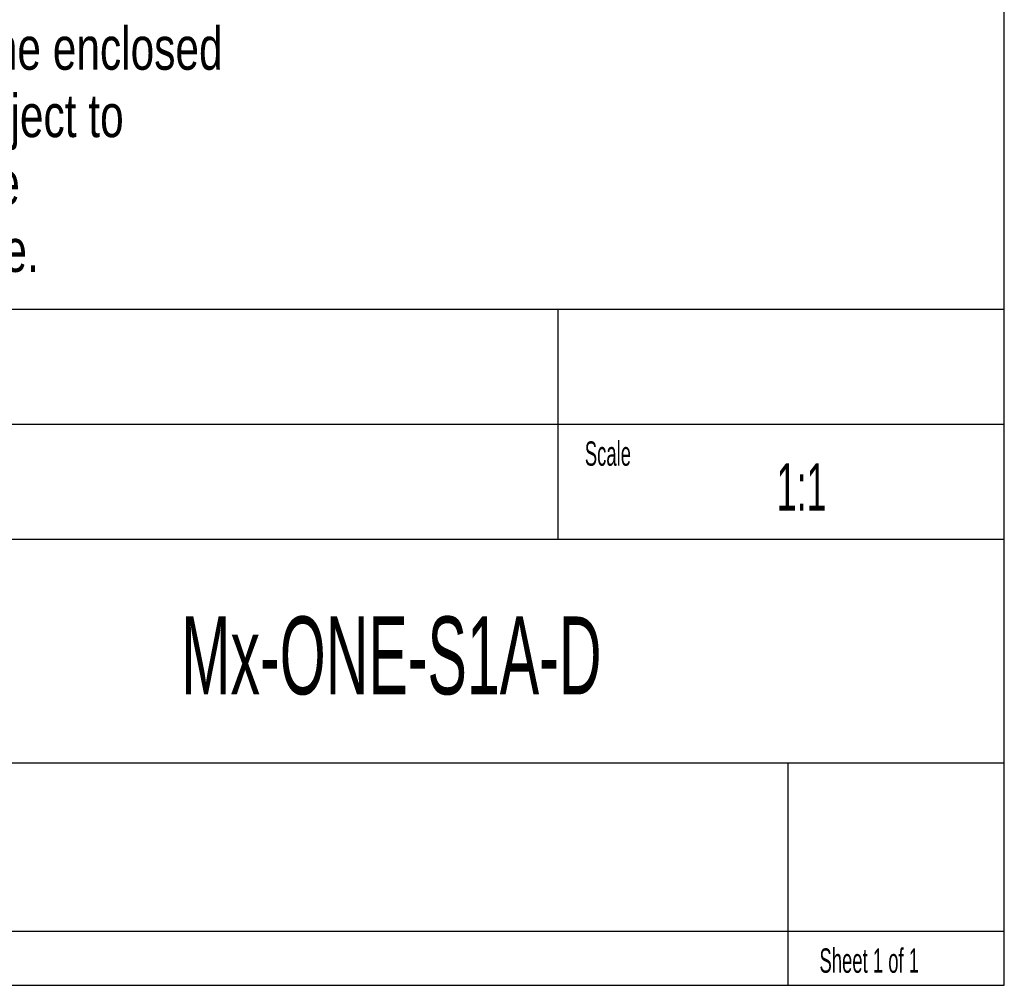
# Model space of a CAD drawing. Header units: millimetres. Extents: x 6 to 590, y 6 to 416.
# Tile 18 of 33: x 517 to 590, y 6 to 77. Entities that reach past the tile are written whole.
import ezdxf

# ---------------------------------------------------------------- set-up
doc = ezdxf.new("R2010")
doc.units = ezdxf.units.MM
doc.layers.add('1', color=7, linetype='Continuous')
doc.styles.add('SLDTEXTSTYLE0', font='TXT', dxfattribs={"width": 0.738397})
doc.styles.add('SLDTEXTSTYLE2', font='TXT', dxfattribs={"width": 0.567})

# ---------------------------------------------------------------- blocks, each defined once
blk = doc.blocks.new('SW_NOTE_0')
at = {"layer": '1', "color": 0, "char_height": 3.175, "attachment_point": 1, "style": 'SLDTEXTSTYLE0'}
for s, insert in [('environmental temperature material impacts. Technical specifications of the enclosed', (0, -10.857)), ('data is subject to change without notice. As all Design information are subject to', (0, -15.841)), ('MOBOTIX IPR, the reproduction and distribution of this data as well as the', (0, -20.824)), ('communication of its contents is prohibited and offenders will be held liable.', (0, -25.807))]:
    blk.add_mtext(s, dxfattribs=dict(at, insert=insert))

msp = doc.modelspace()

# ---------------------------------------------------------------- linework, layer by layer
at = {"layer": '1', "color": 7}
for p, q in [((589.969, 5.993), (589.969, 416)), ((404.969, 55.993), (589.969, 55.993)), ((556.969, 55.993), (556.969, 38.993)), ((495.969, 47.493), (589.969, 47.493)), ((495.969, 38.993), (589.969, 38.993)), ((589.969, 22.421), (495.969, 22.421)), ((573.969, 22.421), (573.969, 9.993)), ((495.969, 9.993), (573.969, 9.993)), ((573.969, 9.993), (573.969, 5.993)), ((573.969, 9.993), (589.969, 9.993)), ((6, 5.993), (589.969, 5.993))]:
    msp.add_line(p, q, dxfattribs=at)

# ---------------------------------------------------------------- block references
at = {"layer": '1'}
msp.add_blockref('SW_NOTE_0', (414.063, 87.728), dxfattribs=at)

# ---------------------------------------------------------------- texts
at = {"layer": '1', "style": 'SLDTEXTSTYLE2'}
for s, insert, char_height, attachment_point in [('Scale', (558.969, 46.213), 1.8, 1), ('1:1', (574.99, 44.588), 3.5, 2), ('Mx-ONE-S1A-D', (544.679, 33.268), 5.76, 2), ('Sheet 1 of 1', (576.309, 8.722), 1.8, 1)]:
    msp.add_mtext(s, dxfattribs=dict(at, insert=insert, char_height=char_height, attachment_point=attachment_point))

doc.saveas('drawing.dxf')
